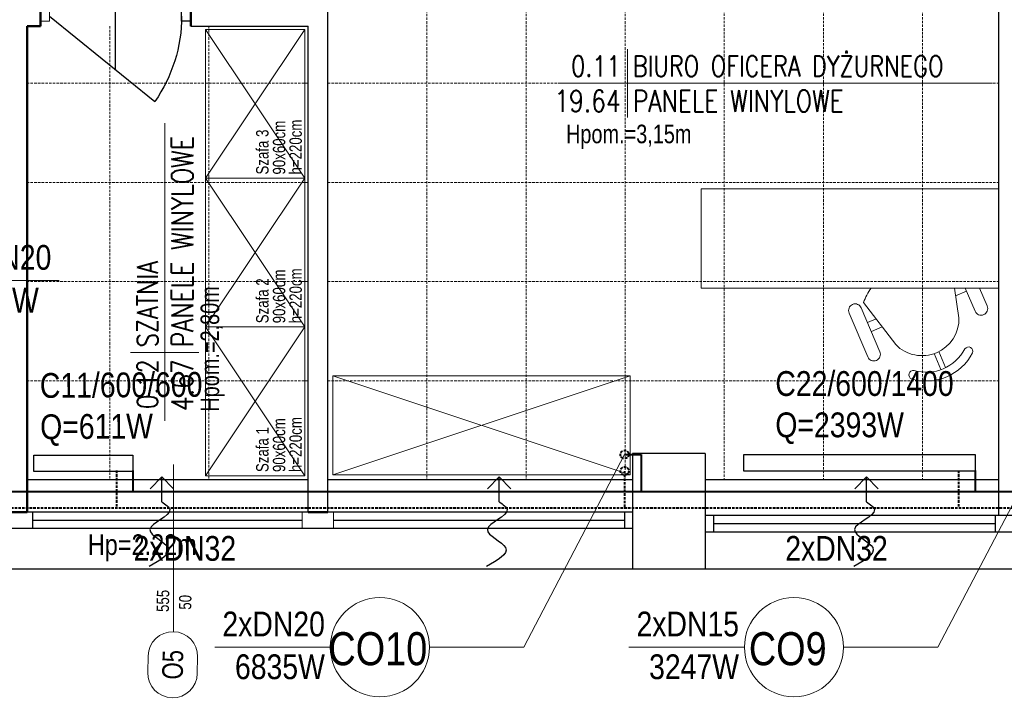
# Model space of a CAD drawing. Header units: millimetres. Extents: x -523 to 1404227, y -783705 to 1038705.
# Tile 78 of 256: x 356283 to 362244, y 117506 to 121611. Entities that reach past the tile are written whole.
import ezdxf
from ezdxf.enums import TextEntityAlignment as Align

# ---------------------------------------------------------------- set-up
doc = ezdxf.new("R2010")
doc.units = ezdxf.units.MM
doc.linetypes.add('DASHED', pattern=[0.75, 0.5, -0.25])
doc.linetypes.add('DASHEDX2', pattern=[1.5, 1, -0.5])
for name, color, linetype, lineweight in [('BA_met', 7, 'Continuous', 18), ('BA_sym', 7, 'Continuous', 18), ('BA_txc', 1, 'Continuous', 18), ('BA_txs', 2, 'Continuous', 18), ('mm_CO_opisy', 5, 'Continuous', 9), ('mm_CO_rury', 84, 'Continuous', 40), ('mm_grzejniki', 30, 'Continuous', 30), ('mm_Wentylacja', 5, 'Continuous', 50), ('PG_PRZERYWANE_ŚREDNIE', 1, 'DASHEDX2', 18), ('PG_WIDOKOWE_CIENKIE', 7, 'Continuous', 18), ('PG_WYPOSAŻENIE', 1, 'Continuous', 18), ('WYPOSAŻENIE GARAŻU', 253, 'Continuous', 5)]:
    doc.layers.add(name, color=color, linetype=linetype, lineweight=lineweight)
doc.styles.add('BIKTC', font='bikromsw.shx', dxfattribs={"width": 0.8})
doc.styles.add('BIKTS', font='bikromsw.shx', dxfattribs={"width": 0.85})
doc.styles.add('ROMANS', font='romans', dxfattribs={"width": 0.7})
doc.styles.get("Standard").update_dxf_attribs({"font": 'arial.ttf'})

# ---------------------------------------------------------------- blocks, each defined once
blk = doc.blocks.new('A$Ce0212712')
at = {"layer": 'PG_WYPOSAŻENIE', "color": 251}
for p, q in [((116.19, 180), (56.19, 180)), ((56.19, 180), (56.19, 0)), ((116.19, 180), (116.19, 0)), ((56.19, 168.56), (45.38, 173.16)), ((42.24, 165.79), (56.19, 159.85)), ((56.19, 153.35), (38.28, 156.09)), ((51.59, 154.05), (54.39, 160.62)), ((6.86, 145.14), (16.55, 141.01)), ((8.09, 148.02), (17.78, 143.9)), ((21.98, 117.78), (47.48, 98.27)), ((17.73, 108.2), (44.23, 96.92)), ((32.67, 109.6), (29.87, 103.03)), ((35.34, 100.7), (37.54, 105.87)), ((41.09, 89.55), (14.59, 100.83)), ((116.19, 0), (56.19, 0))]:
    blk.add_line(p, q, dxfattribs=at)
for centre, radius, start, end in [((43.81, 169.48), 4, 66.94156, 246.94156), ((31.82, 136.22), 31.82, 117.82605, 196.05706), ((17.91, 161.85), 2.68, 305.05972, 110.59239), ((31.82, 136.22), 26.51, 117.82605, 196.05706), ((37.71, 133.71), 22.39, 88.53713, 225.34598), ((3.7, 128.47), 2.68, 203.29072, 8.82339), ((16.16, 104.52), 4, 66.94156, 246.94156), ((33.44, 135.53), 39.82, 290.65312, 304.84116), ((42.66, 93.24), 4, 246.94156, 66.94156)]:
    blk.add_arc(centre, radius, start, end, dxfattribs=at)
blk = doc.blocks.new('bikmet')
blk.add_line((0, 1.65), (0, -1.65))
at = {"style": 'ROMANS', "width": 0.8}
blk.add_attdef('NRPOM', text='', height=1, dxfattribs=at).set_placement((-0.333, 0.333), align=Align.RIGHT)
blk.add_attdef('NWAPOM', (0.25, 0.333), '', height=1, dxfattribs=at)
blk.add_attdef('RAREA', text='', height=1.042, dxfattribs=at).set_placement((-0.333, -0.333), align=Align.TOP_RIGHT)
blk.add_attdef('PODLOGA', text='', height=1.042, dxfattribs=at).set_placement((0.25, -0.333), align=Align.TOP_LEFT)
blk = doc.blocks.new('jamb')
blk.add_lwpolyline([(-0.5, -0.5), (-0.5, 0.5), (0.5, 0.5), (0.5, -0.5)], close=True)
blk = doc.blocks.new('A$C6b6b2cc1')
at = {"color": 5, "lineweight": 20}
for p, q in [((17.9, 91), (29.9, 91)), ((17.9, 0), (29.9, 0))]:
    blk.add_line(p, q, dxfattribs=at)
for p, q in [((20.9, 85.5), (20.9, 91)), ((20.9, 91), (26.9, 91)), ((26.9, 91), (26.9, 85.5)), ((26.9, 85.5), (20.9, 85.5))]:
    blk.add_line(p, q)
at = {"color": 0, "extrusion": (0, 0, -1)}
blk.add_line((23.9, 5.5), (75.47, 69.26), dxfattribs=at)
at = {"extrusion": (0, 0, -1)}
blk.add_line((56.49, 45.5), (0, 45.5), dxfattribs=at)
at = {"color": 0, "extrusion": (0, 0, -1)}
blk.add_arc((-23.9, -4.5), 90, 90, 124.95948, dxfattribs=at)
at = {"layer": 'WYPOSAŻENIE GARAŻU', "color": 240, "xscale": 5.5, "yscale": 5.999999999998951, "zscale": 5.5, "rotation": 90}
blk.add_blockref('jamb', (23.9, 2.75), dxfattribs=at)
blk = doc.blocks.new('symdrz')
blk.add_lwpolyline([(-10, -30, -1), (-10, 30), (10, 30, -1), (10, -30)], format="xyb", close=True)
at = {"style": 'BIKTS', "width": 0.8}
blk.add_attdef('SZERDRZ', text='', height=25, dxfattribs=at).set_placement((77.1, 8.8), align=Align.CENTER)
blk.add_attdef('SYMDRZ', text='', height=25, dxfattribs=at).set_placement((0, 0), align=Align.MIDDLE)
blk.add_attdef('WYSDRZ', text='', height=25, dxfattribs=at).set_placement((77.1, -9.5), align=Align.TOP_CENTER)
blk = doc.blocks.new('podciecie')
at = {"layer": 'mm_Wentylacja', "color": 142, "lineweight": 30}
for p, q in [((23288, -37575.5), (23288, -37590.5)), ((23288, -37590.5), (23280.93, -37583.43)), ((23288, -37590.5), (23295.07, -37583.43))]:
    blk.add_line(p, q, dxfattribs=at)
blk.add_spline([(23288, -37575.5), (23283.25, -37570.75), (23295.25, -37558.75), (23284.25, -37547.75), (23295.75, -37536.25)], degree=3, dxfattribs=at)

msp = doc.modelspace()

# ---------------------------------------------------------------- linework, layer by layer
for p, q in [((362208.69, 124777.39), (362208.69, 118612.39)), ((358148.69, 118632.39), (358148.69, 121772.39)), ((357318.69, 121572.39), (358028.69, 121572.39)), ((358028.69, 118632.39), (358028.69, 121572.39)), ((360433.69, 118987.39), (359993.69, 118987.39)), ((359993.69, 118987.39), (359993.69, 118287.39)), ((360433.69, 118987.39), (360433.69, 118287.39)), ((358028.69, 118827.39), (356328.69, 118827.39)), ((359993.69, 118827.39), (358148.69, 118827.39)), ((362208.69, 118827.39), (360433.69, 118827.39)), ((359993.69, 118632.39), (354438.69, 118632.39)), ((356363.69, 118532.39), (356363.69, 118632.39)), ((359943.69, 118632.39), (359943.69, 118532.39)), ((359993.69, 118632.39), (359993.69, 118532.39)), ((357993.69, 118582.39), (356363.69, 118582.39)), ((359943.69, 118582.39), (358183.69, 118582.39)), ((360433.69, 118612.39), (360433.69, 118512.39)), ((362378.69, 118612.39), (360433.69, 118612.39)), ((360483.69, 118612.39), (360483.69, 118512.39)), ((360483.69, 118562.39), (362188.69, 118562.39)), ((362188.69, 118612.39), (362188.69, 118512.39)), ((359993.69, 118532.39), (354438.69, 118532.39)), ((360433.69, 118512.39), (362378.69, 118512.39)), ((368368.69, 118287.39), (353758.69, 118287.39))]:
    msp.add_line(p, q)
at = {"lineweight": 20}
for p, q in [((357213.69, 117908.73), (357213.69, 118919.21)), ((357993.69, 118532.39), (357993.69, 118632.39)), ((358183.69, 118532.39), (358183.69, 118632.39))]:
    msp.add_line(p, q, dxfattribs=at)
at = {"layer": 'BA_met', "color": 18}
for p, q in [((359549.05, 121226.66), (362173.18, 121226.66)), ((357160.97, 119184.2), (357160.97, 120985.6))]:
    msp.add_line(p, q, dxfattribs=at)
at = {"layer": 'mm_CO_opisy'}
for p, q in [((355821.5, 120032.72), (356521.5, 120032.72)), ((359334.89, 117814.57), (359945.03, 118980.77)), ((361841.83, 117814.57), (362451.97, 118980.77)), ((358163.77, 117814.57), (357463.77, 117814.57)), ((358763.77, 117814.57), (359334.89, 117814.57)), ((360670.7, 117814.57), (359970.7, 117814.57)), ((361270.7, 117814.57), (361841.83, 117814.57))]:
    msp.add_line(p, q, dxfattribs=at)
for centre in [(358463.77, 117814.57), (360970.7, 117814.57)]:
    msp.add_circle(centre, 300, dxfattribs=at)
at = {"layer": 'mm_CO_rury'}
for p, q in [((359945.03, 118980.77), (360045.03, 118980.77)), ((360045.03, 118980.77), (360045.03, 118755.72)), ((356968.69, 118883.71), (356968.69, 118762.03)), ((362066.6, 118883.71), (362066.6, 118762.03)), ((366583.07, 118755.72), (354245.79, 118755.72))]:
    msp.add_line(p, q, dxfattribs=at)
at = {"layer": 'mm_CO_rury', "linetype": 'DASHED', "ltscale": 30}
for p, q in [((356868.69, 118883.71), (356868.69, 118662.03)), ((359945.03, 118880.77), (359945.03, 118655.72)), ((361966.6, 118883.71), (361966.6, 118662.03)), ((366483.07, 118655.72), (354145.79, 118655.72))]:
    msp.add_line(p, q, dxfattribs=at)
for centre in [(359945.03, 118980.77), (359945.03, 118880.77)]:
    msp.add_circle(centre, 25, dxfattribs=at)
at = {"layer": 'mm_grzejniki', "lineweight": 30}
for points in [[(356368.69, 118977.39), (356968.69, 118977.39), (356968.69, 118877.39), (356368.69, 118877.39)], [(360666.6, 118980.8), (362066.6, 118980.8), (362066.6, 118880.8), (360666.6, 118880.8)]]:
    msp.add_lwpolyline(points, close=True, dxfattribs=at)
at = {"layer": 'PG_PRZERYWANE_ŚREDNIE', "color": 251, "lineweight": 15, "ltscale": 15}
for p, q in [((360548.69, 124777.39), (360548.69, 118827.39)), ((361148.69, 124777.39), (361148.69, 118827.39)), ((361748.69, 124777.39), (361748.69, 118827.39)), ((358748.69, 122862.39), (358748.69, 118827.39)), ((359348.69, 122862.39), (359348.69, 118827.39)), ((359948.69, 122862.39), (359948.69, 118827.39)), ((356828.69, 121572.39), (356828.69, 118827.39)), ((357428.69, 121572.39), (357428.69, 118827.39)), ((358028.69, 121227.39), (356328.69, 121227.39)), ((358148.69, 121227.39), (362208.69, 121227.39)), ((358028.69, 120627.39), (356328.69, 120627.39)), ((358148.69, 120627.39), (362208.69, 120627.39)), ((358028.69, 120027.39), (356328.69, 120027.39)), ((358148.69, 120027.39), (362208.69, 120027.39)), ((358028.69, 119427.39), (356328.69, 119427.39)), ((358148.69, 119427.39), (362208.69, 119427.39))]:
    msp.add_line(p, q, dxfattribs=at)
at = {"layer": 'PG_WIDOKOWE_CIENKIE', "color": 18, "lineweight": 50}
for p, q in [((356408.69, 121572.39), (356408.69, 121692.39)), ((357318.69, 121572.39), (357318.69, 121692.39)), ((356328.69, 121572.39), (356408.69, 121572.39)), ((356328.69, 118632.39), (356328.69, 121572.39)), ((356208.69, 118632.39), (356328.69, 118632.39)), ((358028.69, 118632.39), (358148.69, 118632.39))]:
    msp.add_line(p, q, dxfattribs=at)
at = {"layer": 'PG_WYPOSAŻENIE', "color": 251}
for p, q in [((358008.69, 121552.39), (357408.69, 121552.39)), ((357408.69, 121552.39), (357408.69, 120652.39)), ((357408.69, 120652.39), (358008.69, 121552.39)), ((357408.69, 121552.39), (358008.69, 120652.39)), ((358008.69, 120652.39), (358008.69, 121552.39)), ((357408.69, 120652.39), (358008.69, 120652.39)), ((358008.69, 120652.39), (357408.69, 120652.39)), ((358008.69, 120652.39), (357408.69, 120652.39)), ((358008.69, 120652.39), (357408.69, 120652.39)), ((357408.69, 120652.39), (357408.69, 119752.39)), ((357408.69, 119752.39), (358008.69, 120652.39)), ((357408.69, 120652.39), (358008.69, 119752.39)), ((358008.69, 119752.39), (358008.69, 120652.39)), ((357408.69, 119752.39), (358008.69, 119752.39)), ((358008.69, 119752.39), (357408.69, 119752.39)), ((358008.69, 119752.39), (357408.69, 119752.39)), ((358008.69, 119752.39), (357408.69, 119752.39)), ((357408.69, 119752.39), (357408.69, 118852.39)), ((357408.69, 118852.39), (358008.69, 119752.39)), ((357408.69, 119752.39), (358008.69, 118852.39)), ((358008.69, 118852.39), (358008.69, 119752.39)), ((359978.69, 119457.39), (358178.69, 119457.39)), ((358178.69, 119457.39), (358178.69, 118857.39)), ((358178.69, 119457.39), (359978.69, 118857.39)), ((359978.69, 119457.39), (358178.69, 118857.39)), ((359978.69, 119457.39), (359978.69, 118857.39)), ((357408.69, 118852.39), (358008.69, 118852.39)), ((358008.69, 118852.39), (357408.69, 118852.39)), ((358008.69, 118852.39), (357408.69, 118852.39)), ((358178.69, 118857.39), (359978.69, 118857.39))]:
    msp.add_line(p, q, dxfattribs=at)

# ---------------------------------------------------------------- block references
at = {"color": 5, "lineweight": 20, "yscale": 10, "zscale": 10, "rotation": 270}
for name, p, xscale in [('A$C6b6b2cc1', (356408.69, 121871.35), 10), ('A$Ce0212712', (360408.69, 119425.51), -10)]:
    msp.add_blockref(name, p, dxfattribs=dict(at, xscale=xscale))
at = {"layer": 'BA_met', "color": 18, "xscale": 125, "yscale": 125, "zscale": 125}
msp.add_blockref('bikmet', (359963.23, 121226.66), dxfattribs=at).add_auto_attribs({'NRPOM': '0.11', 'NWAPOM': 'BIURO OFICERA DYŻURNEGO', 'RAREA': '19.64', 'PODLOGA': 'PANELE WINYLOWE'})
at = {"layer": 'BA_met', "color": 18, "xscale": 125, "yscale": 125, "zscale": 125, "rotation": 90}
msp.add_blockref('bikmet', (357160.97, 119598.39), dxfattribs=at).add_auto_attribs({'NRPOM': '0.12', 'NWAPOM': 'SZATNIA', 'RAREA': '4.67', 'PODLOGA': 'PANELE WINYLOWE'})
at = {"layer": 'BA_sym', "color": 18}
ref = msp.add_blockref('symdrz', (357209.49, 117708.77), dxfattribs=dict(at, xscale=5.000000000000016, yscale=5.000000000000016, zscale=5.000000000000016, rotation=268.7952046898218))
ref.add_attrib('Symdrz', 'O5', dxfattribs={"height": 125, "rotation": 88.795205, "style": 'BIKTS', "width": 0.8}).set_placement((357209.49, 117708.77), align=Align.MIDDLE_CENTER)
ref.add_attrib('Szerdrz', '50', dxfattribs={"layer": 'BA_txc', "height": 75, "rotation": 88.795205, "style": 'BIKTS', "width": 0.8}).set_placement((357284.95, 118086.53), align=Align.MIDDLE_CENTER)
ref.add_attrib('Wysdrz', '555', dxfattribs={"layer": 'BA_txc', "height": 75, "rotation": 88.795205, "style": 'BIKTS', "width": 0.8}).set_placement((357150.1, 118095.03), align=Align.MIDDLE_CENTER)
at = {"layer": 'mm_Wentylacja', "color": 2, "lineweight": 30, "xscale": 10, "yscale": 10, "zscale": 10, "rotation": 180}
for p in [(590024.21, -257060.36), (592066.81, -257060.36), (594289.98, -257060.36)]:
    msp.add_blockref('podciecie', p, dxfattribs=at)

# ---------------------------------------------------------------- texts
at = {"layer": 'BA_txs', "color": 18, "style": 'BIKTS', "width": 0.85}
msp.add_text('Hp=2.22m', height=125, dxfattribs=at).set_placement((356695.54, 118372.65))
at = {"layer": 'mm_CO_opisy'}
for s, width, gutter_width, heights, insert, char_height, attachment_point in [('{\\fArial Narrow|b0|i0|c238|p34;2xDN20}', 396.329, 10, [210.66], (355854.37, 120248.4), 150, 1), ('{\\fArial Narrow|b0|i0|c238|p34;6152W}', 396.329, 10, [210.66], (355854.37, 119989.6), 150, 1), ('{\\fArial Narrow|b0|i0|c238|p34;C22/600/1400\\PQ=2393W}', 1362.1826, 0, [731.29], (360857.75, 119485.08), 150, 1), ('{\\fArial Narrow|b0|i0|c238|p34;2xDN32}', 396.329, 10, [210.66], (356973.02, 118487.49), 150, 1), ('{\\fArial Narrow|b0|i0|c238|p34;2xDN32}', 396.329, 10, [210.66], (360917.91, 118487.49), 150, 1), ('{\\fArial Narrow|b0|i0|c238|p34;2xDN20}', 396.329, 10, [210.66], (358130.9, 118030.24), 150, 3), ('{\\fArial Narrow|b0|i0|c238|p34;2xDN15}', 396.329, 10, [210.66], (360637.84, 118030.24), 150, 3), ('{\\fArial Narrow|b0|i0|c238|p34;CO10}', 321.1213, 10, [0], (358750.48, 117702.85), 200, 9), ('{\\fArial Narrow|b0|i0|c238|p34;CO9}', 321.1213, 10, [0], (361168.53, 117702.85), 200, 9), ('{\\fArial Narrow|b0|i0|c238|p34;6835W}', 396.329, 10, [210.66], (358130.9, 117771.45), 150, 3), ('{\\fArial Narrow|b0|i0|c238|p34;3247W}', 396.329, 10, [210.66], (360637.84, 117771.45), 150, 3)]:
    msp.add_mtext_dynamic_manual_height_columns(s, width=width, gutter_width=gutter_width, heights=heights, dxfattribs=dict(at, insert=insert, char_height=char_height, attachment_point=attachment_point))
at = {"layer": 'mm_CO_opisy', "insert": (356404.85, 119473.18), "char_height": 150, "attachment_point": 1, "rotation": 0.404641}
msp.add_mtext_dynamic_manual_height_columns('{\\fArial Narrow|b0|i0|c238|p34;C11/600/600\\PQ=611W}', width=1362.1826, gutter_width=0, heights=[731.29], dxfattribs=at)
at = {"layer": 'PG_WYPOSAŻENIE', "color": 18, "attachment_point": 1, "style": 'BIKTC'}
for s, width, gutter_width, insert, char_height, rotation in [('90x60cm', 6506.7953, 500, (357816, 120674.55), 75, 90), ('h=220cm', 6506.7953, 500, (357916.16, 120674.55), 75, 90), ('Szafa 3', 6506.7953, 500, (357714.57, 120674.55), 75, 90), ('Hpom.=3,15m', 9760.1929, 750, (359590.64, 120976.35), 112.5, 360), ('Hpom.=2,80m', 9760.1929, 750, (357378.11, 119239.72), 112.5, 90), ('90x60cm', 6506.7953, 500, (357816, 119774.55), 75, 90), ('h=220cm', 6506.7953, 500, (357916.16, 119774.55), 75, 90), ('Szafa 2', 6506.7953, 500, (357714.57, 119774.55), 75, 90), ('90x60cm', 6506.7953, 500, (357816, 118874.55), 75, 90), ('h=220cm', 6506.7953, 500, (357916.16, 118874.55), 75, 90), ('Szafa 1', 6506.7953, 500, (357714.57, 118874.55), 75, 90)]:
    msp.add_mtext_dynamic_manual_height_columns(s, width=width, gutter_width=gutter_width, heights=[0], dxfattribs=dict(at, insert=insert, char_height=char_height, rotation=rotation))

doc.saveas('drawing.dxf')
